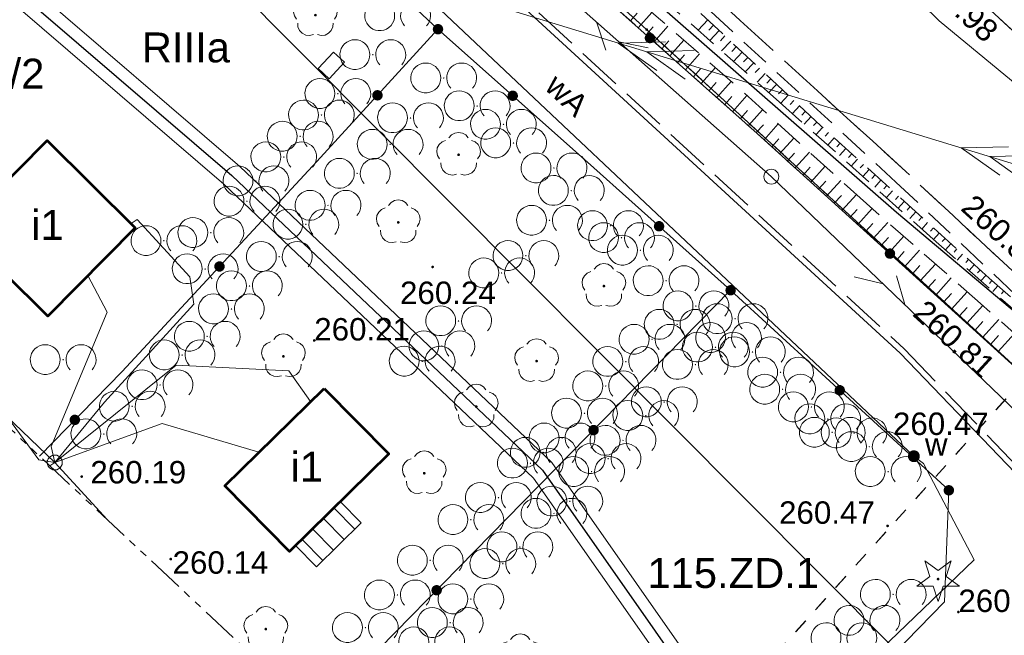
# Model space of a CAD drawing. Header units: metres. Extents: x 7427125 to 7427502, y 5541102 to 5541557.
# Tile 18 of 43: x 7427264 to 7427297, y 5541237 to 5541257. Entities that reach past the tile are written whole.
import ezdxf
from ezdxf.enums import TextEntityAlignment as Align

# ---------------------------------------------------------------- set-up
doc = ezdxf.new("R2010")
doc.units = ezdxf.units.M
doc.header["$MEASUREMENT"] = 0
for name, pattern in [('( Phantom )', [2.5, 1.25, -0.25, 0.25, -0.25, 0.25, -0.25]), ('PRZER1-1', [1, 0.5, -0.5]), ('PRZER2-1', [1.5, 1, -0.5]), ('PRZER3-1', [2, 1.5, -0.5])]:
    doc.linetypes.add(name, pattern=pattern)
for name, color, linetype, lineweight in [('!_Granica terenu objętego planem', 7, 'Continuous', 0), ('!_Linia rozgraniczająca', 7, 'Continuous', 0), ('GEPPGD', 7, 'Continuous', 13), ('GESBZO', 7, 'Continuous', 53), ('GESBZO_O', 7, 'Continuous', 53), ('GESDZI', 7, 'Continuous', 13), ('GESDZI_O', 7, 'Continuous', 13), ('GESSCH', 7, 'Continuous', 13), ('GOSRBG', 7, 'Continuous', 13), ('GSLINK', 7, 'Continuous', 13), ('GSLKOG', 7, 'Continuous', 30), ('GSPWPS', 7, 'Continuous', 13), ('GSPWPS_O', 7, 'Continuous', 13), ('GSSKOA', 7, 'Continuous', 13), ('GSSKOD', 7, 'Continuous', 13), ('GSSZAD', 7, 'Continuous', 13), ('GSSZSN', 7, 'Continuous', 13), ('GULLOB', 7, 'Continuous', 30), ('GUPELA', 7, 'Continuous', 13), ('GUPIKP', 7, 'Continuous', 13), ('GUPISN', 7, 'Continuous', 13), ('GUPPRZ', 7, 'Continuous', 13), ('GUPPRZ_O', 7, 'Continuous', 13)]:
    doc.layers.add(name, color=color, linetype=linetype, lineweight=lineweight)
for name, color, linetype, lineweight, true_color in [('GESKKL_O', 7, 'Continuous', 13, 0x24bc24), ('GESUZY', 7, 'Continuous', 13, 0x008000), ('GSPRDI', 7, 'Continuous', 13, 0x008000), ('GSPRDL', 7, 'Continuous', 13, 0x008000), ('GULEPR', 1, 'Continuous', 13, 0xff0000), ('GULTPR', 7, 'Continuous', 13, 0xff9100), ('GULWPR', 5, 'Continuous', 13, 0x0000ff), ('GULWPR_O', 5, 'Continuous', 13, 0x0000ff), ('GUPWZA', 5, 'Continuous', 13, 0x0000ff), ('GUPWZA_O', 5, 'Continuous', 13, 0x0000ff)]:
    doc.layers.add(name, color=color, linetype=linetype, lineweight=lineweight, true_color=true_color)
doc.styles.add('Arial', font='arial.ttf')

# ---------------------------------------------------------------- blocks, each defined once
blk = doc.blocks.new('D_GEPPGD1_2')
blk.add_hatch(color=0).paths.add_polyline_path([(0, -0.045), (-0.013906, -0.042798), (-0.02645, -0.036406), (-0.036406, -0.02645), (-0.042798, -0.013906), (-0.045, 0), (-0.042798, 0.013906), (-0.036406, 0.02645), (-0.02645, 0.036406), (-0.013906, 0.042798), (0, 0.045), (0.013906, 0.042798), (0.02645, 0.036406), (0.036406, 0.02645), (0.042798, 0.013906), (0.045, 0), (0.042798, -0.013906), (0.036406, -0.02645), (0.02645, -0.036406), (0.013906, -0.042798)])
blk = doc.blocks.new('D_GUPWZA1')
blk.add_hatch(color=0).paths.add_polyline_path([(0, -0.2), (-0.051764, -0.193185), (-0.1, -0.173205), (-0.141421, -0.141421), (-0.173205, -0.1), (-0.193185, -0.051764), (-0.2, 0), (-0.193185, 0.051764), (-0.173205, 0.1), (-0.141421, 0.141421), (-0.1, 0.173205), (-0.051764, 0.193185), (0, 0.2), (0.051764, 0.193185), (0.1, 0.173205), (0.141421, 0.141421), (0.173205, 0.1), (0.193185, 0.051764), (0.2, 0), (0.193185, -0.051764), (0.173205, -0.1), (0.141421, -0.141421), (0.1, -0.173205), (0.051764, -0.193185)])
blk = doc.blocks.new('D_GUPIKP1_3')
at = {"color": 0, "flags": 128}
blk.add_lwpolyline([(0.375, -0.25), (-0.375, -0.25), (-0.375, 0.25), (0.375, 0.25), (0.375, -0.25)], close=True, dxfattribs=at)
blk = doc.blocks.new('D_GSPWPS1')
blk.add_hatch(color=0).paths.add_polyline_path([(0, -0.045), (-0.011647, -0.043467), (-0.0225, -0.038971), (-0.03182, -0.03182), (-0.038971, -0.0225), (-0.043467, -0.011647), (-0.045, 0), (-0.043467, 0.011647), (-0.038971, 0.0225), (-0.03182, 0.03182), (-0.0225, 0.038971), (-0.011647, 0.043467), (0, 0.045), (0.011647, 0.043467), (0.0225, 0.038971), (0.03182, 0.03182), (0.038971, 0.0225), (0.043467, 0.011647), (0.045, 0), (0.043467, -0.011647), (0.038971, -0.0225), (0.03182, -0.03182), (0.0225, -0.038971), (0.011647, -0.043467)])
blk = doc.blocks.new('D_GSPRDI1')
blk.add_hatch(color=0).paths.add_polyline_path([(0, -0.045), (-0.013906, -0.042798), (-0.02645, -0.036406), (-0.036406, -0.02645), (-0.042798, -0.013906), (-0.045, 0), (-0.042798, 0.013906), (-0.036406, 0.02645), (-0.02645, 0.036406), (-0.013906, 0.042798), (0, 0.045), (0.013906, 0.042798), (0.02645, 0.036406), (0.036406, 0.02645), (0.042798, 0.013906), (0.045, 0), (0.042798, -0.013906), (0.036406, -0.02645), (0.02645, -0.036406), (0.013906, -0.042798)])
at = {"color": 0, "flags": 128}
blk.add_lwpolyline([(0.272471, 0.088531), (0.713338, -0.231778), (0.168396, -0.231778), (0, -0.750048), (-0.168396, -0.231778), (-0.713338, -0.231778), (-0.272471, 0.088531), (-0.440867, 0.606801), (0, 0.286493), (0.440867, 0.606801), (0.272471, 0.088531)], close=True, dxfattribs=at)
blk = doc.blocks.new('D_GSPRDL1')
blk.add_hatch(color=0).paths.add_polyline_path([(0, -0.045), (-0.013906, -0.042798), (-0.02645, -0.036406), (-0.036406, -0.02645), (-0.042798, -0.013906), (-0.045, 0), (-0.042798, 0.013906), (-0.036406, 0.02645), (-0.02645, 0.036406), (-0.013906, 0.042798), (0, 0.045), (0.013906, 0.042798), (0.02645, 0.036406), (0.036406, 0.02645), (0.042798, 0.013906), (0.045, 0), (0.042798, -0.013906), (0.036406, -0.02645), (0.02645, -0.036406), (0.013906, -0.042798)])
at = {"color": 0, "flags": 128}
for points in [[(-0.324277, 0.563333), (-0.240553, 0.662679), (-0.127956, 0.727494), (0, 0.75), (0.127956, 0.727494), (0.240553, 0.662679), (0.324277, 0.563333)], [(-0.635969, -0.134326), (-0.70458, -0.024001), (-0.731429, 0.103115), (-0.713292, 0.231763), (-0.652348, 0.346501), (-0.55591, 0.433559), (-0.435555, 0.482485)], [(0.435555, 0.482485), (0.55591, 0.433559), (0.652348, 0.346501), (0.713292, 0.231763), (0.731429, 0.103115), (0.70458, -0.024001), (0.635969, -0.134326)], [(-0.068773, -0.646351), (-0.194901, -0.677512), (-0.324092, -0.663766), (-0.440839, -0.606763), (-0.531129, -0.513345), (-0.584125, -0.394725), (-0.593465, -0.265141)], [(0.593465, -0.265141), (0.584125, -0.394725), (0.531129, -0.513345), (0.440839, -0.606763), (0.324092, -0.663766), (0.194901, -0.677512), (0.068773, -0.646351)]]:
    blk.add_lwpolyline(points, dxfattribs=at)
blk = doc.blocks.new('D_GUPPRZ1')
blk.add_hatch(color=0).paths.add_polyline_path([(0, -0.045), (-0.011647, -0.043467), (-0.0225, -0.038971), (-0.03182, -0.03182), (-0.038971, -0.0225), (-0.043467, -0.011647), (-0.045, 0), (-0.043467, 0.011647), (-0.038971, 0.0225), (-0.03182, 0.03182), (-0.0225, 0.038971), (-0.011647, 0.043467), (0, 0.045), (0.011647, 0.043467), (0.0225, 0.038971), (0.03182, 0.03182), (0.038971, 0.0225), (0.043467, 0.011647), (0.045, 0), (0.043467, -0.011647), (0.038971, -0.0225), (0.03182, -0.03182), (0.0225, -0.038971), (0.011647, -0.043467)])
blk = doc.blocks.new('D_GUPELA1')
at = {"color": 0, "flags": 128}
blk.add_lwpolyline([(0, 0.25), (0.064705, 0.241481), (0.125, 0.216506), (0.176777, 0.176777), (0.216506, 0.125), (0.241481, 0.064705), (0.25, 0), (0.241481, -0.064705), (0.216506, -0.125), (0.176777, -0.176777), (0.125, -0.216506), (0.064705, -0.241481), (0, -0.25), (-0.064705, -0.241481), (-0.125, -0.216506), (-0.176777, -0.176777), (-0.216506, -0.125), (-0.241481, -0.064705), (-0.25, 0), (-0.241481, 0.064705), (-0.216506, 0.125), (-0.176777, 0.176777), (-0.125, 0.216506), (-0.064705, 0.241481), (0, 0.25)], close=True, dxfattribs=at)
blk = doc.blocks.new('D_GUPISN1')
at = {"color": 0, "flags": 128}
blk.add_lwpolyline([(0, 0.25), (0.064705, 0.241481), (0.125, 0.216506), (0.176777, 0.176777), (0.216506, 0.125), (0.241481, 0.064705), (0.25, 0), (0.241481, -0.064705), (0.216506, -0.125), (0.176777, -0.176777), (0.125, -0.216506), (0.064705, -0.241481), (0, -0.25), (-0.064705, -0.241481), (-0.125, -0.216506), (-0.176777, -0.176777), (-0.216506, -0.125), (-0.241481, -0.064705), (-0.25, 0), (-0.241481, 0.064705), (-0.216506, 0.125), (-0.176777, 0.176777), (-0.125, 0.216506), (-0.064705, 0.241481), (0, 0.25)], close=True, dxfattribs=at)
blk = doc.blocks.new('D_SUTP1')
at = {"color": 0, "flags": 128}
for points in [[(0.9325, 0), (0.0675, 0.5)], [(-0.0675, 0), (-0.9325, -0.5)]]:
    blk.add_lwpolyline(points, dxfattribs=at)
blk = doc.blocks.new('D_KOLO')
blk.add_hatch(color=0).paths.add_polyline_path([(0, -0.175), (-0.045293, -0.169037), (-0.0875, -0.151554), (-0.123744, -0.123744), (-0.151554, -0.0875), (-0.169037, -0.045293), (-0.175, 0), (-0.169037, 0.045293), (-0.151554, 0.0875), (-0.123744, 0.123744), (-0.0875, 0.151554), (-0.045293, 0.169037), (0, 0.175), (0.045293, 0.169037), (0.0875, 0.151554), (0.123744, 0.123744), (0.151554, 0.0875), (0.169037, 0.045293), (0.175, 0), (0.169037, -0.045293), (0.151554, -0.0875), (0.123744, -0.123744), (0.0875, -0.151554), (0.045293, -0.169037)])
blk = doc.blocks.new('D_GSLKOG1')
blk.add_hatch(color=0).paths.add_polyline_path([(0, -0.175), (-0.045293, -0.169037), (-0.0875, -0.151554), (-0.123744, -0.123744), (-0.151554, -0.0875), (-0.169037, -0.045293), (-0.175, 0), (-0.169037, 0.045293), (-0.151554, 0.0875), (-0.123744, 0.123744), (-0.0875, 0.151554), (-0.045293, 0.169037), (0, 0.175), (0.045293, 0.169037), (0.0875, 0.151554), (0.123744, 0.123744), (0.151554, 0.0875), (0.169037, 0.045293), (0.175, 0), (0.169037, -0.045293), (0.151554, -0.0875), (0.123744, -0.123744), (0.0875, -0.151554), (0.045293, -0.169037)])
blk = doc.blocks.new('D_SUEP2')
at = {"color": 0, "flags": 128}
for points in [[(-1.25, -0.5), (0.25, 0), (-1.25, 0.5)], [(-0.25, -0.5), (1.25, 0), (-0.25, 0.5)]]:
    blk.add_lwpolyline(points, dxfattribs=at)
blk = doc.blocks.new('D_GSSZAD3')
at = {"color": 0, "flags": 128}
blk.add_lwpolyline([(-0.6, 0.5), (-0.513176, 0.492404), (-0.42899, 0.469846), (-0.35, 0.433013), (-0.278606, 0.383022), (-0.216978, 0.321394), (-0.166987, 0.25), (-0.130154, 0.17101), (-0.107596, 0.086824), (-0.1, 0), (-0.107596, -0.086824), (-0.130154, -0.17101), (-0.166987, -0.25), (-0.222125, -0.32743), (-0.290921, -0.393027), (-0.370887, -0.444418), (-0.459134, -0.479746), (-0.552472, -0.497736), (-0.647528, -0.497736), (-0.740866, -0.479746), (-0.829113, -0.444418), (-0.909079, -0.393027), (-0.977875, -0.32743), (-1.033013, -0.25), (-1.0725, -0.163534), (-1.094911, -0.071157), (-1.099434, 0.023791), (-1.085906, 0.117879), (-1.054816, 0.207708), (-1.007288, 0.290028), (-0.94504, 0.361867), (-0.87032, 0.420627), (-0.785831, 0.464184), (-0.694626, 0.490964), (-0.6, 0.5)], close=True, dxfattribs=at)
blk.add_lwpolyline([(0.234697, -0.341399), (0.179845, -0.271053), (0.138367, -0.192079), (0.111581, -0.106992), (0.100342, -0.018499), (0.105007, 0.070582), (0.125427, 0.157417), (0.160952, 0.239242), (0.210451, 0.313452), (0.27235, 0.377684), (0.344678, 0.429896), (0.425132, 0.468424), (0.511152, 0.492043), (0.6, 0.5), (0.688848, 0.492043), (0.774868, 0.468424), (0.855322, 0.429896), (0.92765, 0.377684), (0.989549, 0.313452), (1.039048, 0.239242), (1.074573, 0.157417), (1.094993, 0.070582), (1.099658, -0.018499), (1.088419, -0.106992), (1.061633, -0.192079), (1.020155, -0.271053), (0.965303, -0.341399)], dxfattribs=at)

msp = doc.modelspace()

# ---------------------------------------------------------------- linework, layer by layer
at = {"layer": '!_Granica terenu objętego planem', "color": 16, "linetype": 'PRZER3-1', "lineweight": 13}
msp.add_lwpolyline([(7427223.404, 5541280.844), (7427237.172, 5541294.666), (7427273.595, 5541264.199), (7427293.187, 5541246.2), (7427318.595, 5541219.771), (7427304.61, 5541204.848)], dxfattribs=at)
at = {"layer": '!_Linia rozgraniczająca', "color": 218, "linetype": 'Continuous', "lineweight": 13, "flags": 128}
msp.add_lwpolyline([(7427223.546, 5541280.703), (7427237.185, 5541294.395), (7427273.463, 5541264.048), (7427293.047, 5541246.057), (7427318.319, 5541219.769), (7427304.464, 5541204.985)], dxfattribs=at)
at = {"layer": 'GESBZO', "color": 7, "linetype": 'Continuous', "lineweight": 53, "flags": 128}
for points in [[(7427261.58, 5541250.21), (7427264.51, 5541253.17), (7427267.46, 5541250.25), (7427264.54, 5541247.29), (7427261.58, 5541250.21)], [(7427273.78, 5541244.88), (7427275.94, 5541242.69), (7427272.62, 5541239.42), (7427270.46, 5541241.62), (7427273.78, 5541244.88)]]:
    msp.add_lwpolyline(points, close=True, dxfattribs=at)
at = {"layer": 'GESDZI', "color": 7, "linetype": 'Continuous', "lineweight": 13, "flags": 128}
for points in [[(7427311.88, 5541231.94), (7427301.75, 5541241.17), (7427284.57, 5541256.88), (7427256.27, 5541282.47), (7427240.42, 5541296.03), (7427236.08, 5541299.6), (7427224.16, 5541309.39), (7427213.87, 5541317.74), (7427195.57, 5541331.32), (7427175.06, 5541354.41), (7427161.84, 5541370.1), (7427153.91, 5541380.03), (7427144.81, 5541391.44), (7427143.965, 5541392.524)], [(7427224.326, 5541279.982), (7427240.42, 5541296.03), (7427256.27, 5541282.47), (7427284.57, 5541256.88), (7427301.75, 5541241.17), (7427315.72, 5541223.34), (7427317.48, 5541219.62), (7427313.06, 5541214.79), (7427304.01, 5541205.409)]]:
    msp.add_lwpolyline(points, dxfattribs=at)
at = {"layer": 'GESSCH', "color": 7, "linetype": 'Continuous', "lineweight": 13, "flags": 128}
msp.add_lwpolyline([(7427274.32, 5541241.1), (7427275.02, 5541240.38), (7427273.52, 5541238.91), (7427272.82, 5541239.62), (7427274.32, 5541241.1)], close=True, dxfattribs=at)
for points in [[(7427274.808, 5541240.173), (7427274.104, 5541240.887)], [(7427274.451, 5541239.823), (7427273.748, 5541240.536)], [(7427274.094, 5541239.473), (7427273.392, 5541240.184)], [(7427273.737, 5541239.123), (7427273.036, 5541239.833)]]:
    msp.add_lwpolyline(points, dxfattribs=at)
at = {"layer": 'GESUZY', "color": 96, "linetype": 'PRZER1-1', "lineweight": 13, "true_color": 0x008000}
for points in [[(7427311.88, 5541231.94), (7427301.75, 5541241.17), (7427297.26, 5541245.27), (7427284.57, 5541256.88), (7427256.27, 5541282.47), (7427240.42, 5541296.03), (7427236.08, 5541299.6), (7427224.16, 5541309.39), (7427213.87, 5541317.74), (7427195.57, 5541331.32), (7427175.06, 5541354.41), (7427161.84, 5541370.1), (7427153.91, 5541380.03), (7427144.81, 5541391.44), (7427143.965, 5541392.524)], [(7427224.326, 5541279.982), (7427240.42, 5541296.03), (7427256.27, 5541282.47), (7427284.57, 5541256.88), (7427297.26, 5541245.27), (7427280.844, 5541227.089)], [(7427280.844, 5541227.089), (7427297.26, 5541245.27), (7427301.75, 5541241.17), (7427303.91, 5541238.41), (7427287.013, 5541221.316)]]:
    msp.add_lwpolyline(points, dxfattribs=at)
at = {"layer": 'GOSRBG', "color": 7, "linetype": '( Phantom )', "lineweight": 13, "flags": 128}
msp.add_lwpolyline([(7427455.093, 5541312.435), (7427244.198, 5541498.57), (7427125.239, 5541372.711), (7427331.365, 5541179.81), (7427455.093, 5541312.435)], close=True, dxfattribs=at)
at = {"layer": 'GSLINK', "color": 7, "linetype": 'Continuous', "lineweight": 13, "flags": 128}
msp.add_lwpolyline([(7427282.588, 5541225.457), (7427287.68, 5541230.71), (7427294.54, 5541237.74), (7427294.68, 5541241.47)], dxfattribs=at)
at = {"layer": 'GSLKOG', "color": 7, "linetype": 'Continuous', "lineweight": 30, "flags": 128}
for points in [[(7427261.52, 5541277.52), (7427265.85, 5541273.58), (7427268.6, 5541271.18), (7427275.39, 5541264.96), (7427281.2, 5541259.69), (7427288.16, 5541253.5), (7427297.26, 5541245.27), (7427298.12, 5541244.46), (7427300.45, 5541242.24), (7427301.25, 5541241.48), (7427312.87, 5541229.8), (7427314.01, 5541228.46), (7427319.61, 5541221.66), (7427317.48, 5541219.62)], [(7427258.46, 5541274.43), (7427263.74, 5541269.68), (7427269.87, 5541264.03), (7427275.17, 5541259.17), (7427277.59, 5541256.89), (7427282.59, 5541252.44), (7427287.38, 5541248.16), (7427294.68, 5541241.47)], [(7427264.255, 5541242.614), (7427267.02, 5541245.44), (7427273.54, 5541252.47), (7427277.59, 5541256.89)], [(7427287.38, 5541248.16), (7427273.48, 5541233.981)]]:
    msp.add_lwpolyline(points, dxfattribs=at)
at = {"layer": 'GSSKOA', "color": 7, "linetype": 'PRZER3-1', "lineweight": 13}
for points in [[(7427214.8, 5541324.94), (7427228.08, 5541314.4), (7427243.84, 5541302.38), (7427262.7, 5541287.01), (7427277.46, 5541274.11), (7427285.25, 5541267.16), (7427295.94, 5541257.65), (7427310.31, 5541244.33), (7427319.36, 5541234.38)], [(7427312.78, 5541232.86), (7427302.84, 5541243.14), (7427302.14, 5541243.84), (7427293.24, 5541252.13), (7427282.63, 5541261.81), (7427270.86, 5541272.19), (7427264.75, 5541277.61), (7427256.78, 5541284.37), (7427248.05, 5541291.73), (7427241.19, 5541297.08), (7427228.09, 5541307), (7427209.62, 5541321.59)]]:
    msp.add_lwpolyline(points, dxfattribs=at)
at = {"layer": 'GSSKOD', "color": 7, "linetype": 'PRZER2-1', "lineweight": 13}
msp.add_lwpolyline([(7427214.8, 5541324.94, -0.890724), (7427229.29, 5541316.12), (7427244.72, 5541303.47), (7427263.56, 5541287.66), (7427278.27, 5541274.66), (7427285.85, 5541267.69), (7427296.35, 5541258), (7427310.66, 5541244.68), (7427310.31, 5541244.33), (7427295.94, 5541257.65), (7427285.25, 5541267.16), (7427277.46, 5541274.11), (7427262.7, 5541287.01), (7427243.84, 5541302.38), (7427228.08, 5541314.4), (7427214.8, 5541324.94)], format="xyb", close=True, dxfattribs=at)
msp.add_lwpolyline([(7427270.86, 5541272.19), (7427270.57, 5541271.98), (7427282.3, 5541261.54), (7427292.91, 5541251.78), (7427301.72, 5541243.48), (7427302.14, 5541243.84), (7427293.24, 5541252.13), (7427282.63, 5541261.81), (7427270.86, 5541272.19)], close=True, dxfattribs=at)
at = {"layer": 'GSSZAD', "color": 7, "linetype": 'PRZER2-1', "lineweight": 13}
for points in [[(7427275.41, 5541256.05), (7427275.4, 5541256.03), (7427275.42, 5541256.03), (7427275.41, 5541256.05)], [(7427277.78, 5541255.27), (7427277.77, 5541255.25), (7427277.79, 5541255.25), (7427277.78, 5541255.27)], [(7427274.24, 5541254.75), (7427274.23, 5541254.73), (7427274.25, 5541254.73), (7427274.24, 5541254.75)], [(7427278.9, 5541254.34), (7427278.89, 5541254.32), (7427278.91, 5541254.32), (7427278.9, 5541254.34)], [(7427273.69, 5541254.03), (7427273.68, 5541254.01), (7427273.7, 5541254.01), (7427273.69, 5541254.03)], [(7427276.67, 5541253.94), (7427276.66, 5541253.92), (7427276.68, 5541253.92), (7427276.67, 5541253.94)], [(7427279.78, 5541253.72), (7427279.77, 5541253.7), (7427279.79, 5541253.7), (7427279.78, 5541253.72)], [(7427272.98, 5541253.32), (7427272.97, 5541253.3), (7427272.99, 5541253.3), (7427272.98, 5541253.32)], [(7427275.99, 5541253.05), (7427275.98, 5541253.03), (7427276, 5541253.03), (7427275.99, 5541253.05)], [(7427280.12, 5541253.1), (7427280.11, 5541253.08), (7427280.13, 5541253.08), (7427280.12, 5541253.1)], [(7427272.43, 5541252.63), (7427272.42, 5541252.61), (7427272.44, 5541252.61), (7427272.43, 5541252.63)], [(7427274.89, 5541252.08), (7427274.88, 5541252.06), (7427274.9, 5541252.06), (7427274.89, 5541252.08)], [(7427281.47, 5541252.26), (7427281.46, 5541252.24), (7427281.48, 5541252.24), (7427281.47, 5541252.26)], [(7427271.5, 5541251.83), (7427271.49, 5541251.81), (7427271.51, 5541251.81), (7427271.5, 5541251.83)], [(7427282.05, 5541251.51), (7427282.04, 5541251.49), (7427282.06, 5541251.49), (7427282.05, 5541251.51)], [(7427271.2, 5541251.15), (7427271.19, 5541251.13), (7427271.21, 5541251.13), (7427271.2, 5541251.15)], [(7427273.91, 5541251.01), (7427273.9, 5541250.99), (7427273.92, 5541250.99), (7427273.91, 5541251.01)], [(7427273.17, 5541250.38), (7427273.16, 5541250.36), (7427273.18, 5541250.36), (7427273.17, 5541250.38)], [(7427281.32, 5541250.51), (7427281.31, 5541250.49), (7427281.33, 5541250.49), (7427281.32, 5541250.51)], [(7427283.36, 5541250.33), (7427283.35, 5541250.31), (7427283.37, 5541250.31), (7427283.36, 5541250.33)], [(7427269.99, 5541250.1), (7427269.98, 5541250.08), (7427270, 5541250.08), (7427269.99, 5541250.1)], [(7427268.42, 5541249.83), (7427268.41, 5541249.81), (7427268.43, 5541249.81), (7427268.42, 5541249.83)], [(7427283.73, 5541249.93), (7427283.72, 5541249.91), (7427283.74, 5541249.91), (7427283.73, 5541249.93)], [(7427284.36, 5541249.51), (7427284.35, 5541249.49), (7427284.37, 5541249.49), (7427284.36, 5541249.51)], [(7427272.28, 5541249.3), (7427272.27, 5541249.28), (7427272.29, 5541249.28), (7427272.28, 5541249.3)], [(7427280.53, 5541249.33), (7427280.52, 5541249.31), (7427280.54, 5541249.31), (7427280.53, 5541249.33)], [(7427269.8, 5541248.89), (7427269.79, 5541248.87), (7427269.81, 5541248.87), (7427269.8, 5541248.89)], [(7427279.72, 5541248.75), (7427279.71, 5541248.73), (7427279.73, 5541248.73), (7427279.72, 5541248.75)], [(7427285.22, 5541248.49), (7427285.21, 5541248.47), (7427285.23, 5541248.47), (7427285.22, 5541248.49)], [(7427271.28, 5541248.32), (7427271.27, 5541248.3), (7427271.29, 5541248.3), (7427271.28, 5541248.32)], [(7427270.68, 5541247.55), (7427270.67, 5541247.53), (7427270.69, 5541247.53), (7427270.68, 5541247.55)], [(7427286.22, 5541247.65), (7427286.21, 5541247.63), (7427286.23, 5541247.63), (7427286.22, 5541247.65)], [(7427278.28, 5541247.15), (7427278.27, 5541247.13), (7427278.29, 5541247.13), (7427278.28, 5541247.15)], [(7427287.53, 5541247.22), (7427287.52, 5541247.2), (7427287.54, 5541247.2), (7427287.53, 5541247.22)], [(7427285.59, 5541247.03), (7427285.58, 5541247.01), (7427285.6, 5541247.01), (7427285.59, 5541247.03)], [(7427269.87, 5541246.63), (7427269.86, 5541246.61), (7427269.88, 5541246.61), (7427269.87, 5541246.63)], [(7427284.75, 5541246.53), (7427284.74, 5541246.51), (7427284.76, 5541246.51), (7427284.75, 5541246.53)], [(7427287.31, 5541246.59), (7427287.3, 5541246.57), (7427287.32, 5541246.57), (7427287.31, 5541246.59)], [(7427277.72, 5541246.31), (7427277.71, 5541246.29), (7427277.73, 5541246.29), (7427277.72, 5541246.31)], [(7427286.87, 5541246.27), (7427286.86, 5541246.25), (7427286.88, 5541246.25), (7427286.87, 5541246.27)], [(7427288.11, 5541246.11), (7427288.1, 5541246.09), (7427288.12, 5541246.09), (7427288.11, 5541246.11)], [(7427265.05, 5541245.85), (7427265.04, 5541245.83), (7427265.06, 5541245.83), (7427265.05, 5541245.85)], [(7427269.03, 5541246.01), (7427269.02, 5541245.99), (7427269.04, 5541245.99), (7427269.03, 5541246.01)], [(7427277.06, 5541245.8), (7427277.05, 5541245.78), (7427277.07, 5541245.78), (7427277.06, 5541245.8)], [(7427283.87, 5541245.79), (7427283.86, 5541245.77), (7427283.88, 5541245.77), (7427283.87, 5541245.79)], [(7427286.2, 5541245.69), (7427286.19, 5541245.67), (7427286.21, 5541245.67), (7427286.2, 5541245.69)], [(7427289.05, 5541245.43), (7427289.04, 5541245.41), (7427289.06, 5541245.41), (7427289.05, 5541245.43)], [(7427268.29, 5541245.01), (7427268.28, 5541244.99), (7427268.3, 5541244.99), (7427268.29, 5541245.01)], [(7427283.2, 5541244.97), (7427283.19, 5541244.95), (7427283.21, 5541244.95), (7427283.2, 5541244.97)], [(7427289.12, 5541244.86), (7427289.11, 5541244.84), (7427289.13, 5541244.84), (7427289.12, 5541244.86)], [(7427285.16, 5541244.44), (7427285.15, 5541244.42), (7427285.17, 5541244.42), (7427285.16, 5541244.44)], [(7427267.36, 5541244.29), (7427267.35, 5541244.27), (7427267.37, 5541244.27), (7427267.36, 5541244.29)], [(7427290.08, 5541244.27), (7427290.07, 5541244.25), (7427290.09, 5541244.25), (7427290.08, 5541244.27)], [(7427282.49, 5541244.06), (7427282.48, 5541244.04), (7427282.5, 5541244.04), (7427282.49, 5541244.06)], [(7427284.54, 5541243.98), (7427284.53, 5541243.96), (7427284.55, 5541243.96), (7427284.54, 5541243.98)], [(7427290.63, 5541243.87), (7427290.62, 5541243.85), (7427290.64, 5541243.85), (7427290.63, 5541243.87)], [(7427290.78, 5541243.42), (7427290.77, 5541243.4), (7427290.79, 5541243.4), (7427290.78, 5541243.42)], [(7427266.41, 5541243.37), (7427266.4, 5541243.35), (7427266.42, 5541243.35), (7427266.41, 5541243.37)], [(7427281.74, 5541243.23), (7427281.73, 5541243.21), (7427281.75, 5541243.21), (7427281.74, 5541243.23)], [(7427283.78, 5541243.15), (7427283.77, 5541243.13), (7427283.79, 5541243.13), (7427283.78, 5541243.15)], [(7427291.51, 5541243.4), (7427291.5, 5541243.38), (7427291.52, 5541243.38), (7427291.51, 5541243.4)], [(7427281.11, 5541242.75), (7427281.1, 5541242.73), (7427281.12, 5541242.73), (7427281.11, 5541242.75)], [(7427292.02, 5541242.94), (7427292.01, 5541242.92), (7427292.03, 5541242.92), (7427292.02, 5541242.94)], [(7427283.28, 5541242.54), (7427283.27, 5541242.52), (7427283.29, 5541242.52), (7427283.28, 5541242.54)], [(7427280.68, 5541242.39), (7427280.67, 5541242.37), (7427280.69, 5541242.37), (7427280.68, 5541242.39)], [(7427282.73, 5541242.11), (7427282.72, 5541242.09), (7427282.74, 5541242.09), (7427282.73, 5541242.11)], [(7427292.65, 5541242.11), (7427292.64, 5541242.09), (7427292.66, 5541242.09), (7427292.65, 5541242.11)], [(7427279.61, 5541241.24), (7427279.6, 5541241.22), (7427279.62, 5541241.22), (7427279.61, 5541241.24)], [(7427282, 5541241.12), (7427281.99, 5541241.1), (7427282.01, 5541241.1), (7427282, 5541241.12)], [(7427278.69, 5541240.5), (7427278.68, 5541240.48), (7427278.7, 5541240.48), (7427278.69, 5541240.5)], [(7427281.47, 5541240.71), (7427281.46, 5541240.69), (7427281.48, 5541240.69), (7427281.47, 5541240.71)], [(7427280.33, 5541239.59), (7427280.32, 5541239.57), (7427280.34, 5541239.57), (7427280.33, 5541239.59)], [(7427277.33, 5541239.14), (7427277.32, 5541239.12), (7427277.34, 5541239.12), (7427277.33, 5541239.14)], [(7427279.76, 5541239.03), (7427279.75, 5541239.01), (7427279.77, 5541239.01), (7427279.76, 5541239.03)], [(7427276.23, 5541237.98), (7427276.22, 5541237.96), (7427276.24, 5541237.96), (7427276.23, 5541237.98)], [(7427278.69, 5541237.85), (7427278.68, 5541237.83), (7427278.7, 5541237.83), (7427278.69, 5541237.85)], [(7427292.82, 5541238), (7427292.81, 5541237.98), (7427292.83, 5541237.98), (7427292.82, 5541238)], [(7427275.16, 5541236.89), (7427275.15, 5541236.87), (7427275.17, 5541236.87), (7427275.16, 5541236.89)], [(7427278, 5541237.06), (7427277.99, 5541237.04), (7427278.01, 5541237.04), (7427278, 5541237.06)], [(7427291.94, 5541237.13), (7427291.93, 5541237.11), (7427291.95, 5541237.11), (7427291.94, 5541237.13)]]:
    msp.add_lwpolyline(points, close=True, dxfattribs=at)
at = {"layer": 'GSSZSN', "color": 7, "linetype": 'PRZER2-1', "lineweight": 13}
for points in [[(7427299.02, 5541245.99), (7427296.03, 5541248.56), (7427290.4, 5541253.66), (7427285.81, 5541257.96), (7427280.87, 5541262.49), (7427275.91, 5541267.15), (7427271.55, 5541270.95), (7427267.64, 5541274.45), (7427264.27, 5541277.44), (7427262.53, 5541279.04), (7427262.42, 5541278.24), (7427263.16, 5541277.73), (7427266.1, 5541275.14), (7427268.69, 5541272.76), (7427272.21, 5541269.4), (7427276.21, 5541265.72), (7427280.56, 5541261.82), (7427284.93, 5541258.06), (7427289.02, 5541254.45), (7427294.15, 5541249.87), (7427298.77, 5541245.84), (7427299.02, 5541245.99)], [(7427261.11, 5541277.89), (7427261.52, 5541277.52), (7427265.85, 5541273.58), (7427268.6, 5541271.18), (7427275.39, 5541264.96), (7427281.2, 5541259.69), (7427288.16, 5541253.5), (7427297.26, 5541245.27), (7427297.85, 5541244.77), (7427298.31, 5541245.44), (7427295.74, 5541247.72), (7427291.92, 5541251.06), (7427287.44, 5541255.11), (7427284.89, 5541257.33), (7427281.96, 5541259.89), (7427277.71, 5541263.68), (7427273.83, 5541267.26), (7427271.25, 5541269.56), (7427266.76, 5541273.89), (7427262.91, 5541277.35), (7427262.28, 5541278.08), (7427261.11, 5541277.89)]]:
    msp.add_lwpolyline(points, close=True, dxfattribs=at)
at = {"layer": 'GSSZSN', "color": 7, "linetype": 'Continuous', "lineweight": 13, "flags": 128}
for points in [[(7427284.028, 5541257.175), (7427284.256, 5541257.43)], [(7427284.291, 5541256.941), (7427284.748, 5541257.454)], [(7427284.554, 5541256.707), (7427284.784, 5541256.965)], [(7427284.817, 5541256.473), (7427285.279, 5541256.992)], [(7427286.614, 5541257.207), (7427286.289, 5541256.861)], [(7427286.806, 5541257.027), (7427286.646, 5541256.857)], [(7427286.998, 5541256.847), (7427286.684, 5541256.512)], [(7427287.19, 5541256.667), (7427287.036, 5541256.502)], [(7427285.08, 5541256.239), (7427285.312, 5541256.5)], [(7427285.344, 5541256.005), (7427285.81, 5541256.529)], [(7427287.382, 5541256.487), (7427287.079, 5541256.163)], [(7427287.574, 5541256.307), (7427287.425, 5541256.148)], [(7427285.607, 5541255.771), (7427285.841, 5541256.034)], [(7427285.87, 5541255.537), (7427286.341, 5541256.067)], [(7427287.767, 5541256.127), (7427287.474, 5541255.815)], [(7427287.959, 5541255.947), (7427287.815, 5541255.794)], [(7427286.396, 5541255.069), (7427286.872, 5541255.605)], [(7427288.151, 5541255.767), (7427287.869, 5541255.466)], [(7427286.133, 5541255.303), (7427286.37, 5541255.569)], [(7427288.343, 5541255.587), (7427288.205, 5541255.439)], [(7427288.535, 5541255.407), (7427288.264, 5541255.117)], [(7427286.659, 5541254.835), (7427286.898, 5541255.104)], [(7427286.922, 5541254.601), (7427287.403, 5541255.142)], [(7427288.727, 5541255.227), (7427288.594, 5541255.085)], [(7427288.92, 5541255.047), (7427288.659, 5541254.769)], [(7427287.185, 5541254.367), (7427287.425, 5541254.637)], [(7427287.448, 5541254.133), (7427287.926, 5541254.671)], [(7427289.112, 5541254.867), (7427288.984, 5541254.731)], [(7427289.304, 5541254.687), (7427289.054, 5541254.42)], [(7427289.496, 5541254.507), (7427289.373, 5541254.376)], [(7427289.688, 5541254.327), (7427289.447, 5541254.069)], [(7427287.711, 5541253.899), (7427287.949, 5541254.167)], [(7427287.974, 5541253.665), (7427288.448, 5541254.198)], [(7427289.88, 5541254.147), (7427289.762, 5541254.02)], [(7427290.073, 5541253.967), (7427289.84, 5541253.718)], [(7427288.237, 5541253.431), (7427288.475, 5541253.695)], [(7427288.498, 5541253.195), (7427288.975, 5541253.722)], [(7427290.265, 5541253.787), (7427290.15, 5541253.665)], [(7427290.458, 5541253.608), (7427290.237, 5541253.364)], [(7427290.653, 5541253.431), (7427290.543, 5541253.31)], [(7427288.759, 5541252.958), (7427288.997, 5541253.222)], [(7427289.02, 5541252.722), (7427289.497, 5541253.25)], [(7427290.848, 5541253.254), (7427290.63, 5541253.013)], [(7427291.043, 5541253.077), (7427290.935, 5541252.957)], [(7427289.281, 5541252.486), (7427289.52, 5541252.75)], [(7427289.542, 5541252.25), (7427290.02, 5541252.778)], [(7427291.238, 5541252.9), (7427291.023, 5541252.662)], [(7427291.434, 5541252.724), (7427291.326, 5541252.605)], [(7427290.064, 5541251.778), (7427290.542, 5541252.306)], [(7427291.629, 5541252.547), (7427291.415, 5541252.311)], [(7427291.824, 5541252.37), (7427291.718, 5541252.253)], [(7427289.803, 5541252.014), (7427290.042, 5541252.278)], [(7427292.019, 5541252.193), (7427291.808, 5541251.961)], [(7427292.214, 5541252.017), (7427292.109, 5541251.901)], [(7427290.325, 5541251.542), (7427290.564, 5541251.806)], [(7427290.586, 5541251.305), (7427291.064, 5541251.834)], [(7427292.409, 5541251.84), (7427292.201, 5541251.61)], [(7427292.605, 5541251.663), (7427292.501, 5541251.549)], [(7427290.848, 5541251.069), (7427291.086, 5541251.333)], [(7427291.109, 5541250.833), (7427291.586, 5541251.362)], [(7427292.8, 5541251.486), (7427292.594, 5541251.259)], [(7427292.995, 5541251.309), (7427292.893, 5541251.197)], [(7427293.19, 5541251.133), (7427292.987, 5541250.908)], [(7427291.37, 5541250.597), (7427291.609, 5541250.861)], [(7427291.631, 5541250.361), (7427292.112, 5541250.892)], [(7427293.385, 5541250.956), (7427293.284, 5541250.844)], [(7427293.58, 5541250.779), (7427293.38, 5541250.558)], [(7427291.892, 5541250.125), (7427292.134, 5541250.393)], [(7427292.153, 5541249.889), (7427292.642, 5541250.429)], [(7427293.775, 5541250.602), (7427293.676, 5541250.492)], [(7427293.971, 5541250.425), (7427293.773, 5541250.207)], [(7427294.166, 5541250.249), (7427294.067, 5541250.14)], [(7427294.361, 5541250.072), (7427294.166, 5541249.856)], [(7427292.414, 5541249.653), (7427292.66, 5541249.925)], [(7427292.675, 5541249.416), (7427293.172, 5541249.965)], [(7427294.556, 5541249.895), (7427294.46, 5541249.789)], [(7427294.751, 5541249.718), (7427294.563, 5541249.51)], [(7427292.936, 5541249.18), (7427293.187, 5541249.457)], [(7427293.197, 5541248.944), (7427293.702, 5541249.502)], [(7427294.946, 5541249.542), (7427294.854, 5541249.439)], [(7427295.142, 5541249.365), (7427294.96, 5541249.164)], [(7427293.72, 5541248.472), (7427294.232, 5541249.038)], [(7427295.337, 5541249.188), (7427295.247, 5541249.089)], [(7427295.532, 5541249.011), (7427295.357, 5541248.818)], [(7427293.459, 5541248.708), (7427293.713, 5541248.989)], [(7427295.727, 5541248.834), (7427295.641, 5541248.739)], [(7427293.981, 5541248.236), (7427294.239, 5541248.521)], [(7427294.242, 5541248), (7427294.762, 5541248.575)], [(7427295.922, 5541248.658), (7427295.753, 5541248.471)], [(7427296.119, 5541248.483), (7427296.038, 5541248.389)], [(7427294.503, 5541247.763), (7427294.765, 5541248.053)], [(7427294.764, 5541247.527), (7427295.292, 5541248.111)], [(7427296.319, 5541248.311), (7427296.155, 5541248.121)], [(7427296.519, 5541248.14), (7427296.436, 5541248.044)], [(7427295.025, 5541247.291), (7427295.291, 5541247.585)], [(7427295.286, 5541247.055), (7427295.822, 5541247.647)], [(7427295.547, 5541246.819), (7427295.816, 5541247.116)], [(7427295.808, 5541246.583), (7427296.349, 5541247.18)], [(7427296.331, 5541246.11), (7427296.875, 5541246.713)], [(7427296.07, 5541246.347), (7427296.341, 5541246.646)]]:
    msp.add_lwpolyline(points, dxfattribs=at)
at = {"layer": 'GULEPR', "color": 1, "linetype": 'Continuous', "lineweight": 13, "true_color": 0xff0000, "flags": 128}
for points in [[(7427232.953, 5541271.907), (7427324.98, 5541243.79), (7427325.64, 5541243.73), (7427308.272, 5541201.421)], [(7427245.044, 5541260.592), (7427245.41, 5541260.96), (7427264.77, 5541242.4), (7427266.526, 5541240.489)], [(7427264.77, 5541242.4), (7427264.24, 5541242.49), (7427260.25, 5541247.9), (7427256.88, 5541256.31), (7427256.38, 5541260.54)], [(7427264.77, 5541242.4), (7427266.43, 5541244.42), (7427269.42, 5541247.69), (7427269.29, 5541248.61), (7427267.53, 5541250.53), (7427267.32, 5541250.39)], [(7427264.77, 5541242.4), (7427264.65, 5541242.94), (7427266.52, 5541247.43), (7427265.88, 5541248.65)], [(7427264.77, 5541242.4), (7427268.83, 5541245.65), (7427272.6, 5541245.46), (7427273.33, 5541244.44)], [(7427264.77, 5541242.4), (7427268.36, 5541243.7), (7427271.6, 5541242.74)], [(7427264.77, 5541242.4), (7427264.607, 5541242.284)]]:
    msp.add_lwpolyline(points, dxfattribs=at)
at = {"layer": 'GULLOB', "color": 7, "linetype": 'Continuous', "lineweight": 30, "flags": 128}
for points in [[(7427143.646, 5541392.187), (7427145.68, 5541389.41), (7427155.42, 5541377.06), (7427156.07, 5541376.56), (7427161.68, 5541380.12), (7427162.59, 5541379.92), (7427172.13, 5541366.63), (7427187.45, 5541351.54), (7427196.58, 5541342.56), (7427212.69, 5541327.94), (7427224.48, 5541318.48), (7427233.85, 5541311.06), (7427228.99, 5541305.78), (7427236.17, 5541300.13), (7427240.75, 5541296.94), (7427256.84, 5541283.09), (7427262.64, 5541277.9), (7427267.92, 5541273.12), (7427281.73, 5541260.56), (7427292.93, 5541250.77), (7427300.04, 5541244.78), (7427304.6, 5541240.74), (7427310.96, 5541234.28)], [(7427169.735, 5541342.305), (7427185.6, 5541323.21), (7427203.9, 5541307.69), (7427224.49, 5541290.58), (7427225.37, 5541289.9), (7427226.14, 5541289.31), (7427233.44, 5541282.9), (7427256.67, 5541264.04), (7427270.69, 5541252), (7427281.09, 5541242.14), (7427292.32, 5541226.1), (7427295.99, 5541220.55), (7427302.93, 5541211.15)]]:
    msp.add_lwpolyline(points, dxfattribs=at)
at = {"layer": 'GULTPR', "color": 30, "linetype": 'Continuous', "lineweight": 13, "true_color": 0xff9100, "flags": 128}
for points in [[(7427147.925, 5541396.714), (7427160.79, 5541380.08), (7427172.77, 5541365.73), (7427189.7, 5541344.59), (7427199.87, 5541334.94), (7427213.89, 5541323.55), (7427227.66, 5541313.41), (7427237.41, 5541307.29), (7427244.89, 5541301.8), (7427255.3, 5541292.78), (7427280.97, 5541270.3), (7427294.36, 5541257.17), (7427307.47, 5541246.36), (7427319.95, 5541234.27), (7427324.38, 5541225.76), (7427330.33, 5541215.04), (7427332.71, 5541211.01), (7427342.288, 5541191.518)], [(7427143.646, 5541392.187), (7427145.68, 5541389.41), (7427155.42, 5541377.06), (7427156.07, 5541376.56), (7427161.68, 5541380.12), (7427162.59, 5541379.92), (7427172.13, 5541366.63), (7427187.45, 5541351.54), (7427196.58, 5541342.56), (7427212.69, 5541327.94), (7427224.48, 5541318.48), (7427233.85, 5541311.06), (7427228.99, 5541305.78), (7427236.17, 5541300.13), (7427240.75, 5541296.94), (7427256.84, 5541283.09), (7427262.64, 5541277.9), (7427267.92, 5541273.12), (7427281.73, 5541260.56), (7427292.93, 5541250.77), (7427300.04, 5541244.78), (7427304.6, 5541240.74), (7427310.96, 5541234.28)], [(7427138.991, 5541387.261), (7427150.53, 5541372.9), (7427155.73, 5541366.13), (7427162.09, 5541358.32), (7427176.98, 5541342.6), (7427191.6, 5541326.99), (7427203.91, 5541316.59), (7427217.91, 5541304.45), (7427233.53, 5541291.77), (7427239.55, 5541285.78), (7427268.11, 5541261.04), (7427295.3, 5541233.72), (7427304.46, 5541225.14), (7427314.32, 5541214.51), (7427329.59, 5541188.64), (7427333.274, 5541181.856)], [(7427288.74, 5541251.96), (7427261.58, 5541275.97)], [(7427288.74, 5541251.96), (7427312.56, 5541229.12)]]:
    msp.add_lwpolyline(points, dxfattribs=at)
at = {"layer": 'GULWPR', "color": 5, "linetype": 'Continuous', "lineweight": 13, "true_color": 0x0000ff, "flags": 128}
for points in [[(7427226.404, 5541289.611), (7427233.698, 5541283.206), (7427256.926, 5541264.347), (7427270.958, 5541252.297), (7427281.395, 5541242.402), (7427292.651, 5541226.325), (7427296.318, 5541220.779), (7427303.252, 5541211.388)], [(7427225.876, 5541289.009), (7427233.182, 5541282.594), (7427256.414, 5541263.733), (7427270.422, 5541251.703), (7427280.785, 5541241.878), (7427291.989, 5541225.875), (7427295.662, 5541220.321), (7427302.608, 5541210.912)], [(7427257.26, 5541276.85), (7427271.72, 5541263.26), (7427272.02, 5541263.09), (7427272.2, 5541262.71), (7427293.51, 5541242.61), (7427293.83, 5541242.37), (7427295.53, 5541239.15), (7427281.918, 5541226.085)]]:
    msp.add_lwpolyline(points, dxfattribs=at)

# ---------------------------------------------------------------- block references
at = {"layer": 'GEPPGD', "color": 7, "linetype": 'Continuous', "lineweight": 13}
msp.add_blockref('D_GEPPGD1_2', (7427284.57, 5541256.88), dxfattribs=at)
at = {"layer": 'GSLKOG', "color": 7, "linetype": 'Continuous', "lineweight": 30}
for name, p, rotation in [('D_GSLKOG1', (7427277.59, 5541256.89), 47.50129506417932), ('D_KOLO', (7427284.68, 5541256.595), 318.3511354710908), ('D_KOLO', (7427284.68, 5541256.595), 318.3511354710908), ('D_KOLO', (7427275.565, 5541254.68), 47.50129506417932), ('D_KOLO', (7427275.565, 5541254.68), 47.50129506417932), ('D_KOLO', (7427280.09, 5541254.665), 318.3309173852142), ('D_KOLO', (7427280.09, 5541254.665), 318.3309173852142), ('D_KOLO', (7427284.985, 5541250.3), 318.2183141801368), ('D_KOLO', (7427284.985, 5541250.3), 318.2183141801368), ('D_KOLO', (7427292.71, 5541249.385), 317.8739478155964), ('D_KOLO', (7427292.71, 5541249.385), 317.8739478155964), ('D_KOLO', (7427270.28, 5541248.955), 47.15550263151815), ('D_KOLO', (7427270.28, 5541248.955), 47.15550263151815), ('D_GSLKOG1', (7427287.38, 5541248.16), 225.5703819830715), ('D_KOLO', (7427291.03, 5541244.815), 317.4966620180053), ('D_KOLO', (7427291.03, 5541244.815), 317.4966620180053), ('D_KOLO', (7427265.44, 5541243.825), 45.62762820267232), ('D_KOLO', (7427265.44, 5541243.825), 45.62762820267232), ('D_KOLO', (7427282.795, 5541243.483), 225.5703819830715), ('D_KOLO', (7427282.795, 5541243.483), 225.5703819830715), ('D_GSLKOG1', (7427294.68, 5541241.47), 317.4966620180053), ('D_KOLO', (7427277.545, 5541238.127), 225.5703819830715), ('D_KOLO', (7427277.545, 5541238.127), 225.5703819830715)]:
    msp.add_blockref(name, p, dxfattribs=dict(at, rotation=rotation))
at = {"layer": 'GSPRDI', "color": 96, "linetype": 'Continuous', "lineweight": 13, "true_color": 0x008000}
msp.add_blockref('D_GSPRDI1', (7427294.32, 5541238.5), dxfattribs=at)
at = {"layer": 'GSPRDL', "color": 96, "linetype": 'Continuous', "lineweight": 13, "true_color": 0x008000}
for p in [(7427273.49, 5541257.36), (7427278.28, 5541252.69), (7427276.26, 5541250.43), (7427283.14, 5541248.3), (7427272.42, 5541245.95), (7427280.89, 5541245.79), (7427278.87, 5541244.27), (7427277.13, 5541242.04), (7427271.83, 5541236.83), (7427280.34, 5541235.92)]:
    msp.add_blockref('D_GSPRDL1', p, dxfattribs=at)
at = {"layer": 'GSPWPS', "color": 7, "linetype": 'Continuous', "lineweight": 13}
for p in [(7427277.41, 5541248.94), (7427273.45, 5541246.48), (7427265.67, 5541241.93), (7427292.63, 5541240.28), (7427268.65, 5541239.17), (7427295, 5541237.4)]:
    msp.add_blockref('D_GSPWPS1', p, dxfattribs=at)
at = {"layer": 'GSSZAD', "color": 7, "linetype": 'Continuous', "lineweight": 13}
for p in [(7427276.24, 5541257.34), (7427275.41, 5541256.04), (7427277.78, 5541255.26), (7427274.24, 5541254.74), (7427278.9, 5541254.33), (7427273.69, 5541254.02), (7427276.67, 5541253.93), (7427279.78, 5541253.71), (7427272.98, 5541253.31), (7427275.99, 5541253.04), (7427280.12, 5541253.09), (7427272.43, 5541252.62), (7427281.47, 5541252.25), (7427271.5, 5541251.82), (7427274.89, 5541252.07), (7427282.05, 5541251.5), (7427271.2, 5541251.14), (7427273.91, 5541251), (7427281.32, 5541250.5), (7427273.17, 5541250.37), (7427283.36, 5541250.32), (7427269.99, 5541250.09), (7427283.73, 5541249.92), (7427268.42, 5541249.82), (7427284.36, 5541249.5), (7427272.28, 5541249.29), (7427280.53, 5541249.32), (7427269.8, 5541248.88), (7427279.72, 5541248.74), (7427271.28, 5541248.31), (7427285.22, 5541248.48), (7427270.68, 5541247.54), (7427286.22, 5541247.64), (7427287.53, 5541247.21), (7427278.28, 5541247.14), (7427285.59, 5541247.02), (7427269.87, 5541246.62), (7427287.31, 5541246.58), (7427277.72, 5541246.3), (7427284.75, 5541246.52), (7427286.87, 5541246.26), (7427269.03, 5541246), (7427288.11, 5541246.1), (7427265.05, 5541245.84), (7427277.06, 5541245.79), (7427283.87, 5541245.78), (7427286.2, 5541245.68), (7427289.05, 5541245.42), (7427268.29, 5541245), (7427283.2, 5541244.96), (7427289.12, 5541244.85), (7427267.36, 5541244.28), (7427285.16, 5541244.43), (7427290.08, 5541244.26), (7427282.49, 5541244.05), (7427284.54, 5541243.97), (7427290.63, 5541243.86), (7427266.41, 5541243.36), (7427290.78, 5541243.41), (7427291.51, 5541243.39), (7427281.74, 5541243.22), (7427283.78, 5541243.14), (7427292.02, 5541242.93), (7427281.11, 5541242.74), (7427280.68, 5541242.38), (7427283.28, 5541242.53), (7427282.73, 5541242.1), (7427292.65, 5541242.1), (7427279.61, 5541241.23), (7427282, 5541241.11), (7427281.47, 5541240.7), (7427278.69, 5541240.49), (7427280.33, 5541239.58), (7427277.33, 5541239.13), (7427279.76, 5541239.02), (7427276.23, 5541237.97), (7427292.82, 5541237.99), (7427278.69, 5541237.84), (7427278, 5541237.05), (7427291.94, 5541237.12), (7427275.16, 5541236.88), (7427277.38, 5541236.4), (7427291.17, 5541236.54)]:
    msp.add_blockref('D_GSSZAD3', p, dxfattribs=at)
at = {"layer": 'GULEPR', "color": 1, "linetype": 'Continuous', "lineweight": 13, "true_color": 0xff0000, "rotation": 163.0102760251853}
for p in [(7427284.813, 5541256.062), (7427296.289, 5541252.556)]:
    msp.add_blockref('D_SUEP2', p, dxfattribs=at)
at = {"layer": 'GULTPR', "color": 30, "linetype": 'Continuous', "lineweight": 13, "true_color": 0xff9100}
for p, rotation in [((7427283.589, 5541256.514), 138.5226546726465), ((7427292.53, 5541248.326), 316.2032063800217)]:
    msp.add_blockref('D_SUTP1', p, dxfattribs=dict(at, rotation=rotation))
at = {"layer": 'GUPELA', "color": 7, "linetype": 'Continuous', "lineweight": 13}
msp.add_blockref('D_GUPELA1', (7427264.77, 5541242.4), dxfattribs=at)
at = {"layer": 'GUPIKP', "color": 30, "linetype": 'Continuous', "lineweight": 13, "true_color": 0xff9100, "rotation": 47.03070551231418}
msp.add_blockref('D_GUPIKP1_3', (7427274.02, 5541255.68), dxfattribs=at)
at = {"layer": 'GUPISN', "color": 7, "linetype": 'Continuous', "lineweight": 13}
msp.add_blockref('D_GUPISN1', (7427288.74, 5541251.96), dxfattribs=at)
at = {"layer": 'GUPPRZ', "color": 5, "linetype": 'Continuous', "lineweight": 13, "true_color": 0x0000ff}
msp.add_blockref('D_GUPPRZ1', (7427293.51, 5541242.61), dxfattribs=at)
at = {"layer": 'GUPWZA', "color": 5, "linetype": 'Continuous', "lineweight": 13, "true_color": 0x0000ff, "rotation": 36.06920812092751}
msp.add_blockref('D_GUPWZA1', (7427293.51, 5541242.61), dxfattribs=at)

# ---------------------------------------------------------------- texts
at = {"layer": '!_Linia rozgraniczająca', "color": 218, "linetype": 'Continuous', "lineweight": 0, "style": 'Arial'}
msp.add_text('115.ZD.1', height=1, dxfattribs=at).set_placement((7427284.594, 5541238.203))
at = {"layer": 'GESBZO_O', "color": 7, "linetype": 'Continuous', "lineweight": 0, "style": 'Arial'}
for p in [(7427264.52, 5541249.841), (7427273.2, 5541241.757)]:
    msp.add_text('i1', height=1, dxfattribs=at).set_placement(p, align=Align.CENTER)
at = {"layer": 'GESDZI_O', "color": 7, "linetype": 'Continuous', "lineweight": 0, "style": 'Arial'}
msp.add_text('183/2', height=1, dxfattribs=at).set_placement((7427260.925, 5541254.904))
at = {"layer": 'GESKKL_O', "color": 82, "linetype": 'Continuous', "lineweight": 0, "true_color": 0x24bc24, "style": 'Arial'}
msp.add_text('RIIIa', height=1, dxfattribs=at).set_placement((7427267.681, 5541255.781))
at = {"layer": 'GSPWPS_O', "color": 7, "linetype": 'Continuous', "lineweight": 0, "style": 'Arial'}
for s, rotation, p in [('260.98', 317.2906, (7427293.541, 5541258.571)), ('260.84', 317.9032, (7427295.041, 5541250.864)), ('260.81', 317.605, (7427293.43, 5541247.34))]:
    msp.add_text(s, height=0.75, rotation=rotation, dxfattribs=at).set_placement(p)
for s, p in [('260.24', (7427276.32, 5541247.7)), ('260.21', (7427273.45, 5541246.48)), ('260.19', (7427265.96, 5541241.7)), ('260.47', (7427289, 5541240.35)), ('260.14', (7427268.71, 5541238.68)), ('260.50', (7427295, 5541237.4))]:
    msp.add_text(s, height=0.75, dxfattribs=at).set_placement(p)
at = {"layer": 'GULWPR_O', "color": 5, "linetype": 'Continuous', "lineweight": 0, "true_color": 0x0000ff, "style": 'Arial'}
msp.add_text('wA', height=0.75, rotation=316.5821, dxfattribs=at).set_placement((7427281.12, 5541254.91))
at = {"layer": 'GUPPRZ_O', "color": 5, "linetype": 'Continuous', "lineweight": 0, "true_color": 0x0000ff, "style": 'Arial'}
msp.add_text('260.47', height=0.75, dxfattribs=at).set_placement((7427292.81, 5541243.32))
at = {"layer": 'GUPWZA_O', "color": 5, "linetype": 'Continuous', "lineweight": 0, "true_color": 0x0000ff, "style": 'Arial'}
msp.add_text('w', height=0.75, dxfattribs=at).set_placement((7427293.88, 5541242.63))

doc.saveas('drawing.dxf')
